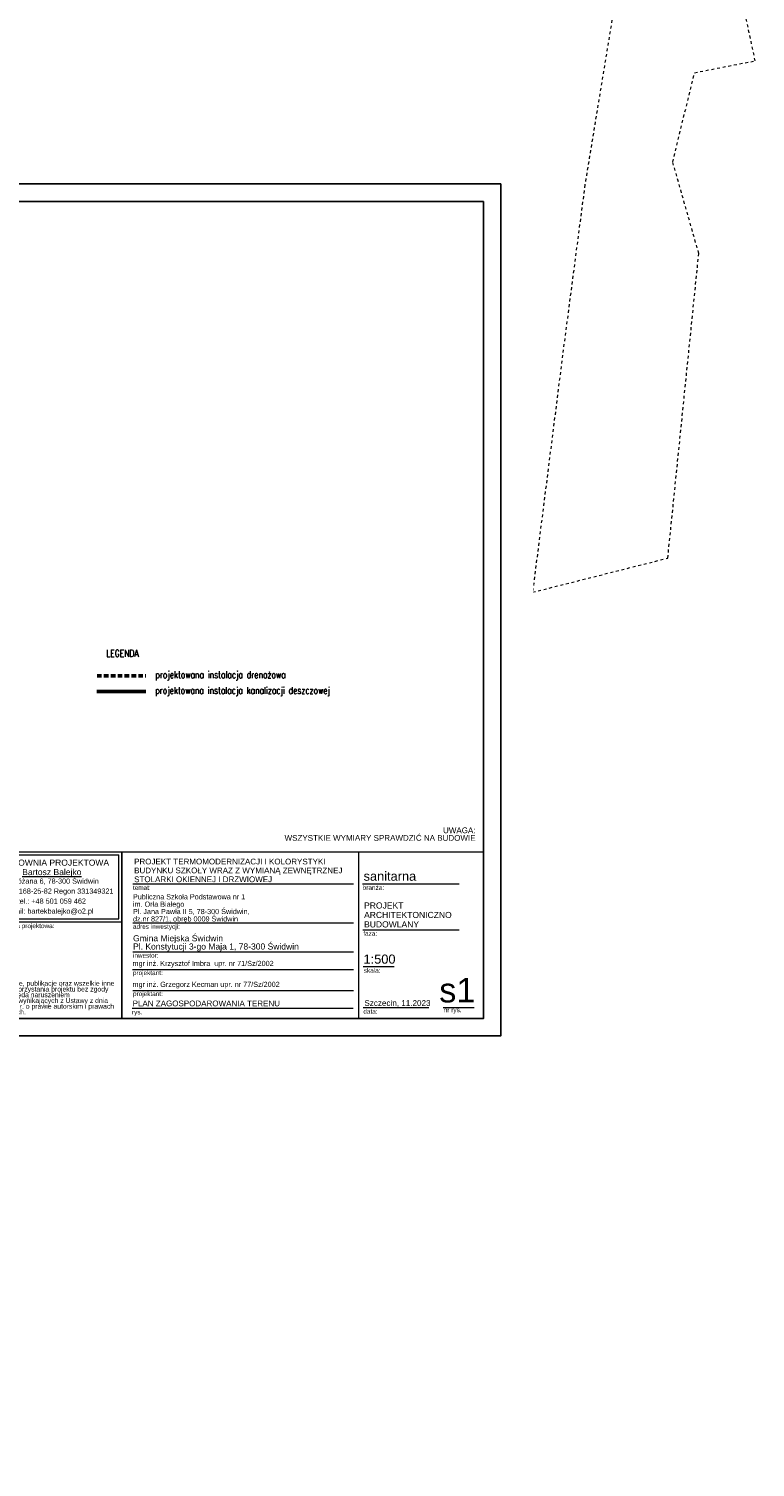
# Model space of a CAD drawing. Header units: metres. Extents: x 5550680 to 5557791, y 5952678 to 5961317.
# Tile 14 of 16: x 5551114 to 5551241, y 5960532 to 5960782. Entities that reach past the tile are written whole.
import ezdxf
from ezdxf.enums import TextEntityAlignment as Align

# ---------------------------------------------------------------- set-up
doc = ezdxf.new("R2010")
doc.units = ezdxf.units.M
doc.header["$MEASUREMENT"] = 0
doc.set_wipeout_variables(frame=1)
for name, pattern in [('0.5_0.5', [1, 0.5, -0.5]), ('1.0_0.5', [1.5, 1, -0.5]), ('1.5_0.5', [2, 1.5, -0.5]), ('219-500', [0])]:
    doc.linetypes.add(name, pattern=pattern)
doc.layers.get('0').update_dxf_attribs({"color": 2, "linetype": 'CONTINUOUS', "lineweight": 5})
for name, color, linetype in [('202-punkt graniczny', 7, 'CONTINUOUS'), ('202-punkt graniczny-Atr103', 7, 'CONTINUOUS'), ('203-punkt graniczny', 7, 'CONTINUOUS'), ('203-punkt graniczny-Atr103', 7, 'CONTINUOUS'), ('211-numer działki ewidencyjnej', 7, 'CONTINUOUS'), ('218-kontur użytku gruntowego', 7, 'CONTINUOUS'), ('219-działka ewidencyjna', 7, 'CONTINUOUS'), ('_TABELA', 7, 'CONTINUOUS'), ('chodnik', 7, 'CONTINUOUS'), ('chodnik-Atr17', 7, 'CONTINUOUS'), ('jezdnia', 7, 'CONTINUOUS'), ('jezdnia-Atr17', 7, 'CONTINUOUS'), ('krawężnik', 7, 'CONTINUOUS'), ('pikieta sztuczna', 7, 'CONTINUOUS'), ('pikieta sztuczna-Atr2', 7, 'CONTINUOUS'), ('przewód elektroenergetyczny podziemny', 7, 'CONTINUOUS'), ('przewód elektroenergetyczny podziemny-Atr1', 7, 'CONTINUOUS'), ('przewód gazowy', 7, 'CONTINUOUS'), ('przewód kanalizacyjny', 7, 'CONTINUOUS'), ('przewód kanalizacyjny-Atr1', 7, 'CONTINUOUS'), ('przewód telekomunikacyjny podziemny', 7, 'CONTINUOUS'), ('przewód telekomunikacyjny podziemny-Atr1', 7, 'CONTINUOUS'), ('rzedna', 7, 'CONTINUOUS'), ('rzedna-Atr2', 7, 'CONTINUOUS'), ('rzedna-Atr3', 7, 'CONTINUOUS')]:
    doc.layers.add(name, color=color, linetype=linetype)
for name, color, linetype, lineweight in [('_drenaż', 6, '1.0_0.5', 50), ('Arch opisy_Nr_Pióra__5', 252, 'CONTINUOUS', 13), ('ARCH TABELA_Nr_Pióra__1', 7, 'CONTINUOUS', 25), ('ARCH TABELA_Nr_Pióra__21', 7, 'CONTINUOUS', 13), ('ARCH TABELA_Nr_Pióra__7', 7, 'CONTINUOUS', 13)]:
    doc.layers.add(name, color=color, linetype=linetype, lineweight=lineweight)
doc.styles.add('GENERATED_STYLE_1', font='Simplex.shx')
doc.styles.add('GENERATED_STYLE_11', font='arial.ttf')
doc.styles.add('GENERATED_STYLE_7', font='arial.ttf')
doc.styles.add('GENERATED_STYLE_8', font='arial.ttf')
doc.styles.add('GENERATED_STYLE_9', font='arial.ttf')
doc.styles.get("Standard").update_dxf_attribs({"font": 'Working1250', "width": 0.75})

# ---------------------------------------------------------------- blocks, each defined once
blk = doc.blocks.new('203')
at = {"linetype": 'Continuous', "lineweight": 0}
h = blk.add_hatch(color=0, dxfattribs=at)
edge = h.paths.add_edge_path()
edge.add_arc((0, 0), 0.045, 0, 360)
blk = doc.blocks.new('202')
at = {"color": 0, "linetype": 'Continuous', "lineweight": 0}
blk.add_circle((0, 0), 0.25, dxfattribs=at)
blk = doc.blocks.new('PW01')
at = {"linetype": 'Continuous', "lineweight": 13}
h = blk.add_hatch(color=0, dxfattribs=at)
edge = h.paths.add_edge_path()
edge.add_arc((0, 0), 0.045, 0, 360)
blk = doc.blocks.new('wdd')
at = {"layer": 'ARCH TABELA_Nr_Pióra__21', "color": 7, "linetype": 'Continuous'}
for p, q in [((5551180.87, 5960587.19), (5551268.37, 5960587.19)), ((5551180.87, 5960558.14), (5551180.87, 5960587.19)), ((5551180.87, 5960574.96), (5551180.87, 5960587.19)), ((5551180.87, 5960587.19), (5551205.33, 5960587.19)), ((5551205.33, 5960574.96), (5551205.33, 5960587.19)), ((5551205.33, 5960587.19), (5551205.33, 5960558.14)), ((5551246.56, 5960587.19), (5551246.56, 5960558.14)), ((5551268.37, 5960587.19), (5551268.37, 5960558.14)), ((5551181.4, 5960586.66), (5551204.8, 5960586.66)), ((5551181.4, 5960575.49), (5551181.4, 5960586.66)), ((5551204.8, 5960575.49), (5551204.8, 5960586.66)), ((5551205.33, 5960558.14), (5551205.33, 5960585.19)), ((5551207.2, 5960581.59), (5551245.7, 5960581.59)), ((5551247.25, 5960581.59), (5551264.09, 5960581.59)), ((5551180.87, 5960574.96), (5551205.33, 5960574.96)), ((5551181.4, 5960575.49), (5551204.8, 5960575.49)), ((5551207.2, 5960574.78), (5551245.7, 5960574.78)), ((5551247.34, 5960573.59), (5551264.09, 5960573.59)), ((5551207.2, 5960569.74), (5551245.7, 5960569.74)), ((5551247.4, 5960567.22), (5551252.8, 5960567.22)), ((5551207.19, 5960566.67), (5551245.69, 5960566.67)), ((5551207.2, 5960563.02), (5551245.7, 5960563.02)), ((5551207.12, 5960559.92), (5551245.62, 5960559.92)), ((5551247.4, 5960560.05), (5551258.81, 5960560.05)), ((5551261.35, 5960560.05), (5551266.75, 5960560.05)), ((5551180.87, 5960558.14), (5551205.33, 5960558.14)), ((5551268.37, 5960558.14), (5551205.33, 5960558.14))]:
    blk.add_line(p, q, dxfattribs=at)
at = {"layer": 'Arch opisy_Nr_Pióra__5', "color": 7, "linetype": 'Continuous', "insert": (5551266.97, 5960591.43), "char_height": 1, "width": 41.2955, "attachment_point": 3, "line_spacing_factor": 0.796128, "style": 'GENERATED_STYLE_11'}
blk.add_mtext('{UWAGA:\\PWSZYSTKIE WYMIARY SPRAWDZIĆ NA BUDOWIE}', dxfattribs=at)
at = {"layer": 'ARCH TABELA_Nr_Pióra__1', "color": 7, "linetype": 'Continuous', "style": 'GENERATED_STYLE_7'}
for s, insert, char_height, attachment_point, line_spacing_factor in [('{PROJEKT \\PARCHITEKTONICZNO\\PBUDOWLANY}', (5551247.54, 5960578.36), 1.0642, 1, 0.9285), ('{Gmina Miejska Świdwin\\PPl. Konstytucji 3-go Maja 1, 78-300 Świdwin}', (5551207.26, 5960569.83), 1.0638, 7, 0.807442)]:
    blk.add_mtext(s, dxfattribs=dict(at, insert=insert, char_height=char_height, attachment_point=attachment_point, line_spacing_factor=line_spacing_factor))
at = {"layer": 'ARCH TABELA_Nr_Pióra__7', "color": 7, "linetype": 'Continuous'}
for s, insert, char_height, attachment_point, line_spacing_factor, style in [('{PRACOWNIA PROJEKTOWA\\P\\LBartosz Balejko}', (5551193.1, 5960585.83), 1.0638, 2, 0.926719, 'GENERATED_STYLE_9'), ('PROJEKT TERMOMODERNIZACJI I KOLORYSTYKI\\PBUDYNKU SZKOŁY WRAZ Z WYMIANĄ ZEWNĘTRZNEJ \\PSTOLARKI OKIENNEJ I DRZWIOWEJ ', (5551207.45, 5960581.88), 1, 7, 0.927967, 'GENERATED_STYLE_8'), ('Publiczna Szkoła Podstawowa nr 1\\Pim. Orła Białego\\PPl. Jana Pawła II 5, 78-300 Świdwin, \\Pdz.nr 827/1, obręb 0009 Świdwin', (5551207.25, 5960574.77), 0.9, 7, 0.855122, 'GENERATED_STYLE_7')]:
    blk.add_mtext(s, dxfattribs=dict(at, insert=insert, char_height=char_height, attachment_point=attachment_point, line_spacing_factor=line_spacing_factor, style=style))
at = {"layer": 'ARCH TABELA_Nr_Pióra__7', "color": 7, "linetype": 'Continuous', "style": 'GENERATED_STYLE_7'}
for s, insert, char_height, width, attachment_point, line_spacing_factor in [('{ul.Różana 6, 78-300 Świdwin\\PNIP 672-168-25-82 Regon 331349321\\Ptel.: +48 501 059 462\\Pmail: bartekbalejko@o2.pl}', (5551193.1, 5960582.53), 0.9043, 39.8722, 2, 1.156383), ('{UWAGA:\\PKopiowanie, publikacje oraz wszelkie inne formy wykorzystania projektu bez zgody autorów będą naruszeniem przepisówwynikających z Ustawy z dnia 4.02.1994 r. o prawie autorskim i prawach pokrewnych.}', (5551181.89, 5960565.68), 0.85106, 22.417, 1, 0.703415)]:
    blk.add_mtext(s, dxfattribs=dict(at, insert=insert, char_height=char_height, width=width, attachment_point=attachment_point, line_spacing_factor=line_spacing_factor))
at = {"layer": 'ARCH TABELA_Nr_Pióra__7', "color": 7, "linetype": 'Continuous'}
for s, insert, char_height, attachment_point, style in [('sanitarna', (5551247.45, 5960583.74), 1.596, 1, 'GENERATED_STYLE_7'), ('{temat:}', (5551207.25, 5960581.34), 0.798, 1, 'GENERATED_STYLE_7'), ('{branża:}', (5551247.31, 5960581.34), 0.798, 1, 'GENERATED_STYLE_7'), ('{jednostka projektowa:}', (5551182.78, 5960574.68), 0.7979, 1, 'GENERATED_STYLE_7'), ('{adres inwestycji:}', (5551207.25, 5960574.56), 0.7979, 1, 'GENERATED_STYLE_7'), ('{faza:}', (5551247.4, 5960573.36), 0.798, 1, 'GENERATED_STYLE_7'), ('{inwestor:}', (5551207.25, 5960569.52), 0.7979, 1, 'GENERATED_STYLE_7'), ('mgr inż. Krzysztof Imbra  upr. nr 71/Sz/2002', (5551207.18, 5960568.18), 0.9, 1, 'GENERATED_STYLE_7'), ('{skala:}', (5551247.49, 5960566.9), 0.798, 1, 'GENERATED_STYLE_7'), ('1:500', (5551247.44, 5960569.28), 1.596, 1, 'GENERATED_STYLE_7'), ('mgr inż. Grzegorz Kecman upr. nr 77/Sz/2002', (5551207.18, 5960564.53), 0.9, 1, 'GENERATED_STYLE_7'), ('{projektant:}', (5551207.24, 5960566.49), 0.7979, 1, 'GENERATED_STYLE_7'), ('s1', (5551266.93, 5960565.19), 4.256, 3, 'GENERATED_STYLE_7'), ('{projektant:}', (5551207.25, 5960562.84), 0.7979, 1, 'GENERATED_STYLE_7'), ('PLAN ZAGOSPODAROWANIA TERENU', (5551207.19, 5960561.26), 1, 1, 'GENERATED_STYLE_8'), ('{data:}', (5551247.41, 5960559.76), 0.798, 1, 'GENERATED_STYLE_7'), ('{Szczecin, 11.2023}', (5551247.59, 5960561.33), 1.0106, 1, 'GENERATED_STYLE_7'), ('{nr rys.}', (5551261.44, 5960560.03), 0.798, 1, 'GENERATED_STYLE_7'), ('{rys.}', (5551207.08, 5960559.64), 0.798, 1, 'GENERATED_STYLE_7')]:
    blk.add_mtext(s, dxfattribs=dict(at, insert=insert, char_height=char_height, attachment_point=attachment_point, style=style))

msp = doc.modelspace()

# ---------------------------------------------------------------- linework, layer by layer
at = {"layer": '218-kontur użytku gruntowego', "color": 252, "linetype": '0.5_0.5', "lineweight": 18, "flags": 128}
for points in [[(5551218.38, 5960798.78), (5551211.23, 5960755.26)], [(5551240.93, 5960776.88), (5551238.45, 5960788.45)], [(5551230.35, 5960774.81), (5551240.93, 5960776.88)], [(5551226.55, 5960759.25), (5551230.35, 5960774.81)], [(5551231.09, 5960743.31), (5551226.55, 5960759.25)], [(5551211.23, 5960755.26), (5551207.34, 5960725.6)], [(5551230.84, 5960740.82), (5551231.09, 5960743.31)], [(5551124.21, 5960728.48), (5551098.11, 5960740.23)], [(5551226.19, 5960695.12), (5551230.84, 5960740.82)], [(5551133.78, 5960723.04), (5551124.21, 5960728.48)], [(5551163.74, 5960725.72), (5551156.11, 5960723.47)], [(5551175.74, 5960711.14), (5551163.74, 5960725.72)], [(5551207.34, 5960725.6), (5551202.11, 5960684.25)], [(5551139.27, 5960722.3), (5551133.78, 5960723.04)], [(5551151.29, 5960722.72), (5551146.67, 5960722.09)], [(5551156.11, 5960723.47), (5551151.29, 5960722.72)], [(5551103.47, 5960720.7), (5551128.01, 5960711.64)], [(5551143.34, 5960722.11), (5551139.27, 5960722.3)], [(5551146.67, 5960722.09), (5551143.34, 5960722.11)], [(5551122.61, 5960702.67), (5551128.01, 5960711.64)], [(5551128.01, 5960711.64), (5551140.66, 5960705.5)], [(5551173.66, 5960707.2), (5551175.74, 5960711.14)], [(5551140.66, 5960705.5), (5551152.79, 5960696.9)], [(5551175.92, 5960705.93), (5551173.66, 5960707.2)], [(5551180.32, 5960690.88), (5551175.92, 5960705.93)], [(5551116.9, 5960692.84), (5551122.74, 5960702.61)], [(5551122.74, 5960702.61), (5551122.61, 5960702.67)], [(5551152.79, 5960696.9), (5551161.85, 5960686.2)], [(5551225.68, 5960690.2), (5551226.19, 5960695.12)], [(5551121.65, 5960686.36), (5551116.9, 5960692.84)], [(5551179.13, 5960688.68), (5551180.32, 5960690.88)], [(5551202.11, 5960684.25), (5551225.68, 5960690.2)], [(5551182.98, 5960686.5), (5551179.13, 5960688.68)], [(5551125.15, 5960678.52), (5551121.65, 5960686.36)], [(5551161.85, 5960686.2), (5551166.37, 5960680.08)], [(5551185.22, 5960685.46), (5551182.98, 5960686.5)], [(5551186.59, 5960680.22), (5551185.22, 5960685.46)], [(5551166.37, 5960680.08), (5551170.53, 5960673.12)], [(5551180.84, 5960678.93), (5551186.59, 5960680.22)], [(5551128.43, 5960668.41), (5551125.15, 5960678.52)], [(5551170.53, 5960673.12), (5551180.84, 5960678.93)], [(5551132.11, 5960656.23), (5551130.72, 5960661.32)], [(5551135.47, 5960644.83), (5551132.11, 5960656.23)], [(5551041.23, 5960533.65), (5551116.15, 5960644.77)], [(5551116.15, 5960644.77), (5551118.2, 5960643.49)], [(5551139.33, 5960638.36), (5551135.47, 5960644.83)], [(5551118.2, 5960643.49), (5551128.42, 5960636.69)], [(5551128.42, 5960636.69), (5551130.9, 5960640.39)], [(5551130.9, 5960640.39), (5551134.05, 5960639.26)], [(5551134.05, 5960639.26), (5551139.33, 5960638.36)]]:
    msp.add_lwpolyline(points, dxfattribs=at)
at = {"layer": '219-działka ewidencyjna', "color": 252, "linetype": '219-500', "lineweight": 18, "flags": 128}
for points in [[(5551124.21, 5960728.48), (5551098.11, 5960740.23)], [(5551133.78, 5960723.04), (5551124.21, 5960728.48)], [(5551163.74, 5960725.72), (5551156.11, 5960723.47)], [(5551175.74, 5960711.14), (5551163.74, 5960725.72)], [(5551139.27, 5960722.3), (5551133.78, 5960723.04)], [(5551151.29, 5960722.72), (5551146.67, 5960722.09)], [(5551154.67, 5960723.25), (5551151.29, 5960722.72)], [(5551156.11, 5960723.47), (5551154.67, 5960723.25)], [(5551128.01, 5960711.64), (5551103.47, 5960720.7)], [(5551143.34, 5960722.11), (5551139.27, 5960722.3)], [(5551146.67, 5960722.09), (5551143.34, 5960722.11)], [(5551128.01, 5960711.64), (5551122.61, 5960702.67)], [(5551140.66, 5960705.5), (5551128.01, 5960711.64)], [(5551175.74, 5960711.14), (5551173.66, 5960707.2)], [(5551152.79, 5960696.9), (5551140.66, 5960705.5)], [(5551175.92, 5960705.93), (5551173.66, 5960707.2)], [(5551180.32, 5960690.88), (5551175.92, 5960705.93)], [(5551116.9, 5960692.84), (5551122.74, 5960702.61)], [(5551122.61, 5960702.67), (5551122.74, 5960702.61)], [(5551161.85, 5960686.2), (5551152.79, 5960696.9)], [(5551116.9, 5960692.84), (5551121.65, 5960686.36)], [(5551180.32, 5960690.88), (5551179.13, 5960688.68)], [(5551182.98, 5960686.5), (5551179.13, 5960688.68)], [(5551125.15, 5960678.52), (5551121.65, 5960686.36)], [(5551166.37, 5960680.08), (5551161.85, 5960686.2)], [(5551185.22, 5960685.46), (5551182.98, 5960686.5)], [(5551186.59, 5960680.22), (5551185.22, 5960685.46)], [(5551170.53, 5960673.12), (5551166.37, 5960680.08)], [(5551186.59, 5960680.22), (5551180.84, 5960678.93)], [(5551128.43, 5960668.41), (5551125.15, 5960678.52)], [(5551180.84, 5960678.93), (5551170.53, 5960673.12)], [(5551132.11, 5960656.23), (5551130.72, 5960661.32)], [(5551135.47, 5960644.83), (5551132.11, 5960656.23)], [(5551116.15, 5960644.77), (5551041.23, 5960533.65)], [(5551118.2, 5960643.49), (5551116.15, 5960644.77)], [(5551139.33, 5960638.36), (5551135.47, 5960644.83)], [(5551128.42, 5960636.69), (5551118.2, 5960643.49)], [(5551130.9, 5960640.39), (5551128.42, 5960636.69)], [(5551134.05, 5960639.26), (5551130.9, 5960640.39)], [(5551139.33, 5960638.36), (5551134.05, 5960639.26)]]:
    msp.add_lwpolyline(points, dxfattribs=at)
at = {"layer": '_drenaż', "color": 96, "linetype": 'Continuous', "ltscale": 0.8, "flags": 128}
msp.add_lwpolyline([(5551130.72, 5960661.32), (5551128.43, 5960668.41)], dxfattribs=at)
msp.add_lwpolyline([(5551130.72, 5960661.32), (5551128.43, 5960668.41)], dxfattribs=at)
at = {"layer": 'chodnik', "color": 252, "linetype": '1.0_0.5', "lineweight": 18, "flags": 128}
msp.add_lwpolyline([(5551115.84, 5960693.22), (5551115.78, 5960701.48), (5551116.98, 5960706.05), (5551117.86, 5960708.22), (5551119.98, 5960711.17), (5551122.33, 5960712.58), (5551125.08, 5960713.15), (5551127.31, 5960713.3), (5551129.83, 5960713.29), (5551130.55, 5960711.43), (5551130.99, 5960709.78), (5551130.65, 5960709.68), (5551130.2, 5960711.11), (5551127.09, 5960710.14), (5551127.54, 5960708.71), (5551125.97, 5960708.22), (5551125.88, 5960708.09), (5551124.61, 5960708.85), (5551122.02, 5960704.51), (5551123.26, 5960703.77), (5551123.06, 5960703.42), (5551122.61, 5960702.67), (5551122.74, 5960702.61), (5551116.9, 5960692.84)], close=True, dxfattribs=at)
at = {"layer": 'jezdnia', "color": 252, "linetype": '1.5_0.5', "lineweight": 18, "flags": 128}
for points in [[(5550994.98, 5960784.13), (5551010.82, 5960776.47), (5551011.58, 5960776.08), (5551012.24, 5960775.83), (5551026.27, 5960771.44), (5551028.25, 5960770.77), (5551031.01, 5960769.6), (5551034.56, 5960768.02), (5551059.58, 5960756.71), (5551060.97, 5960756.12), (5551061.74, 5960755.89), (5551062.43, 5960755.74), (5551063.12, 5960755.67), (5551063.91, 5960755.73), (5551064.64, 5960755.81), (5551065.36, 5960756.04), (5551066.06, 5960756.37), (5551066.7, 5960756.83), (5551067.28, 5960757.31), (5551067.77, 5960757.89), (5551079.45, 5960747.69), (5551079.73, 5960746.93), (5551080.07, 5960746.33), (5551080.44, 5960745.87), (5551081, 5960745.37), (5551081.63, 5960744.97), (5551092.27, 5960739.39), (5551097.87, 5960736.71), (5551105.16, 5960733.29), (5551110.75, 5960730.69), (5551138.88, 5960717.52), (5551142.52, 5960715.82), (5551144.35, 5960715.01), (5551146.32, 5960714.35), (5551152.59, 5960711.17), (5551156.97, 5960708.01), (5551163.17, 5960701.6), (5551165.32, 5960699.54), (5551167.41, 5960697.34), (5551169.37, 5960695.05), (5551171.24, 5960692.69), (5551172.93, 5960690.25), (5551174.54, 5960687.72), (5551176.07, 5960685.11), (5551177.73, 5960682.64), (5551181.05, 5960678.02), (5551181.81, 5960677.1), (5551173.56, 5960671.89), (5551172.44, 5960674.5), (5551169.81, 5960680.86), (5551168.09, 5960684.08), (5551165.14, 5960688.44), (5551163.71, 5960690.31), (5551161.15, 5960693.26), (5551158.4, 5960696.17), (5551155.35, 5960699.15), (5551153.3, 5960700.95), (5551151.04, 5960702.85), (5551148.59, 5960704.56), (5551146.04, 5960706.16), (5551143.37, 5960707.59), (5551140.72, 5960708.95), (5551138, 5960710.27), (5551135.93, 5960711.2), (5551133.16, 5960712.24), (5551129.83, 5960713.29), (5551103.21, 5960725.56), (5551099.26, 5960727.4), (5551095.51, 5960729.06), (5551082.66, 5960734.93), (5551078.87, 5960736.66), (5551073.03, 5960739.33), (5551051.86, 5960748.96), (5551048.09, 5960750.62), (5551047.09, 5960750.96), (5551046.83, 5960751.01), (5551045.88, 5960751.17), (5551044.81, 5960751.14), (5551043.62, 5960750.96), (5551042.81, 5960750.71), (5551041.95, 5960750.25), (5551041.22, 5960749.63), (5551040.53, 5960748.75), (5551039.77, 5960747.5), (5551038.8, 5960745.88), (5551028.31, 5960727.99), (5551025.4, 5960723.04), (5551023.03, 5960719.01), (5551021.85, 5960716.89), (5551018.5, 5960711.16), (5551016.71, 5960708.35), (5551015.13, 5960705.56), (5551009.5, 5960695.98), (5551009.16, 5960695.39), (5551003.09, 5960685.2), (5550998.21, 5960676.87), (5550995.71, 5960672.89), (5550995.92, 5960672.69), (5550995.45, 5960672.06), (5550995.15, 5960672.21), (5550992.68, 5960668.88), (5550986.83, 5960673.24), (5550990.17, 5960677.65), (5550991.26, 5960679.29), (5550992.04, 5960680.51), (5550992.86, 5960681.95), (5550996.61, 5960688.53), (5551000.73, 5960695.57), (5551003.54, 5960700.21), (5551005.91, 5960704.41), (5551009.7, 5960710.79), (5551010.84, 5960712.61), (5551012.91, 5960716.09), (5551015.74, 5960720.74), (5551019.64, 5960727.49), (5551024.05, 5960735.17), (5551024.34, 5960735.68), (5551032.56, 5960749.69), (5551033.46, 5960751.58), (5551033.46, 5960751.79), (5551033.51, 5960753.68), (5551032.82, 5960755.5), (5551032.06, 5960756.76), (5551030.97, 5960757.95), (5551029.96, 5960758.74), (5551000.4, 5960771.95), (5550999.27, 5960772.38), (5550982.62, 5960778.66), (5550981.47, 5960778.92), (5550980.2, 5960778.97), (5550983.19, 5960788.38)], [(5551103.21, 5960725.56), (5551129.83, 5960713.29), (5551127.31, 5960713.3), (5551125.08, 5960713.15), (5551122.33, 5960712.58), (5551119.98, 5960711.17), (5551117.86, 5960708.22), (5551116.98, 5960706.05), (5551115.78, 5960701.48), (5551108.08, 5960717.74), (5551107.5, 5960720.4), (5551106.56, 5960722.34), (5551105.77, 5960723.97)], [(5550937.26, 5960416.18), (5550935.73, 5960414.17), (5550935.03, 5960413.08), (5550934.58, 5960412.13), (5550934.26, 5960411.15), (5550934.26, 5960409.87), (5550934.58, 5960408.43), (5550935.05, 5960407.09), (5550935.65, 5960405.84), (5550936.47, 5960404.56), (5550923.55, 5960414.94), (5550924.55, 5960415.18), (5550926.35, 5960415.83), (5550928.56, 5960417.63), (5550932.31, 5960422.37), (5550946.66, 5960440.43), (5550955.08, 5960451.05), (5550958.1, 5960455.02), (5550960.27, 5960458.39), (5550960.87, 5960459.88), (5550961.19, 5960461.31), (5550961.37, 5960462.27), (5550970.25, 5960472.26), (5550972.29, 5960472.19), (5550974.56, 5960473.32), (5550976.43, 5960474.97), (5550994.6, 5960493.6), (5551000.18, 5960499.35), (5551004.97, 5960504.47), (5551008.23, 5960508.25), (5551016.14, 5960517.77), (5551023.94, 5960527.77), (5551024.69, 5960528.74), (5551025.05, 5960529.22), (5551025.29, 5960529.9), (5551025.22, 5960530.65), (5551024.8, 5960531.2), (5551018.28, 5960535.44), (5551014.77, 5960537.61), (5551018.51, 5960542.73), (5551023.05, 5960539.82), (5551027.62, 5960536.83), (5551028.95, 5960536.1), (5551029.83, 5960536.03), (5551030.9, 5960537.12), (5551042.47, 5960553.48), (5551052.91, 5960569.2), (5551072.44, 5960598.55), (5551096.5, 5960634.85), (5551099.46, 5960639.32), (5551106.51, 5960650.09), (5551107.7, 5960652.2), (5551108.43, 5960653.96), (5551108.89, 5960656.03), (5551109.54, 5960659.92), (5551110.13, 5960665.8), (5551110.27, 5960669.66), (5551109.17, 5960682.04), (5551108.75, 5960688.86), (5551108.43, 5960701.73), (5551108.28, 5960714.9), (5551108.08, 5960717.74), (5551115.78, 5960701.48), (5551115.84, 5960693.22), (5551116.9, 5960692.84), (5551121.65, 5960686.36), (5551121.84, 5960686.14), (5551124.9, 5960680.34), (5551125.47, 5960679.25), (5551126.99, 5960674.28), (5551124.65, 5960673.45), (5551122.14, 5960672.4), (5551120.91, 5960671.41), (5551120.17, 5960670.36), (5551119.77, 5960669.31), (5551120.1, 5960665.31), (5551121.08, 5960661.43), (5551121.69, 5960659.12), (5551122.31, 5960657.6), (5551124.68, 5960652.35), (5551126.83, 5960648.76), (5551128.23, 5960647.3), (5551130.02, 5960645.79), (5551132.47, 5960644.24), (5551134.07, 5960643.9), (5551146.12, 5960643.76), (5551147.84, 5960643.89), (5551148.62, 5960644.2), (5551149.22, 5960644.99), (5551152.03, 5960645.31), (5551155.16, 5960643.8), (5551175.47, 5960643.94), (5551175.13, 5960639.31), (5551155.95, 5960639.38), (5551138.33, 5960639.23), (5551137.98, 5960638.9), (5551137.92, 5960634.3), (5551132.4, 5960632.53), (5551131.65, 5960635.4), (5551130.87, 5960637.28), (5551129.83, 5960639.02), (5551128.52, 5960640.52), (5551126.2, 5960642.5), (5551124.4, 5960643.55), (5551120.66, 5960645.41), (5551119.75, 5960645.86), (5551117.52, 5960646.93), (5551116.01, 5960646.98), (5551114.62, 5960646.36), (5551113.25, 5960644.92), (5551112.05, 5960643.28), (5551107.19, 5960636.08), (5551083.46, 5960600.6), (5551065.49, 5960573.9), (5551051.49, 5960552.97), (5551040.55, 5960536.93), (5551033.05, 5960526.27), (5551028.91, 5960520.62), (5551024.22, 5960514.73), (5551019.55, 5960509.48), (5551014.81, 5960504.34), (5550999.74, 5960488.26), (5550991.19, 5960479.25), (5550979.4, 5960467.08), (5550977.19, 5960464.79), (5550971.9, 5960459.32), (5550968.37, 5960455.38), (5550963.26, 5960449.16), (5550960.17, 5960445.25), (5550951.98, 5960434.99), (5550950.94, 5960433.67), (5550938.64, 5960417.94)]]:
    msp.add_lwpolyline(points, close=True, dxfattribs=at)
at = {"layer": 'krawężnik', "color": 252, "linetype": 'Continuous', "lineweight": 25, "flags": 128}
for points in [[(5551129.83, 5960713.29), (5551127.31, 5960713.3), (5551125.08, 5960713.15), (5551122.33, 5960712.58), (5551119.98, 5960711.17), (5551117.86, 5960708.22), (5551116.98, 5960706.05), (5551115.78, 5960701.48)], [(5551115.78, 5960701.48), (5551115.84, 5960693.22), (5551116.9, 5960692.84)]]:
    msp.add_lwpolyline(points, dxfattribs=at)
at = {"layer": 'przewód elektroenergetyczny podziemny', "color": 252, "linetype": 'Continuous', "lineweight": 18, "flags": 128}
for points in [[(5551119.2, 5960699.03), (5551116.6, 5960695.13)], [(5551116.6, 5960695.13), (5551108.32, 5960693.88)], [(5551119.66, 5960689.08), (5551119.36, 5960688.81), (5551116.43, 5960692.86), (5551117.49, 5960694.68), (5551116.6, 5960695.13)]]:
    msp.add_lwpolyline(points, dxfattribs=at)
at = {"layer": 'przewód gazowy', "color": 252, "linetype": 'Continuous', "lineweight": 18, "flags": 128}
msp.add_lwpolyline([(5551108.18, 5960689.79), (5551117.41, 5960692.15)], dxfattribs=at)
at = {"layer": 'przewód kanalizacyjny', "color": 252, "linetype": 'Continuous', "lineweight": 18, "flags": 128}
msp.add_lwpolyline([(5551126.57, 5960755.87), (5551128.59, 5960743.14), (5551120.17, 5960734.72), (5551111, 5960718.6)], dxfattribs=at)
at = {"layer": 'przewód telekomunikacyjny podziemny', "color": 252, "linetype": 'Continuous', "lineweight": 18, "flags": 128}
for points in [[(5551112.37, 5960695.61), (5551110.8, 5960710.36), (5551111.7, 5960712.95), (5551113.12, 5960716.41), (5551114.39, 5960721.52), (5551114.68, 5960730.59), (5551093.38, 5960740), (5551082.19, 5960745.05)], [(5551133.58, 5960625.27), (5551133.27, 5960634.4), (5551131.41, 5960640.33), (5551126.96, 5960648.87), (5551123.91, 5960659.24), (5551120.03, 5960671.41), (5551115.28, 5960687.17), (5551112.37, 5960695.61)]]:
    msp.add_lwpolyline(points, dxfattribs=at)
at = {"layer": 'rzedna-Atr2', "color": 252, "flags": 128}
for points in [[(5551111.77, 5960706.05), (5551113.77, 5960707.05), (5551116.3, 5960707.05)], [(5551116.43, 5960692.86), (5551115.99, 5960692.09), (5551114.39, 5960692.09)], [(5551114.4, 5960650.19), (5551116.97, 5960650.19)]]:
    msp.add_lwpolyline(points, dxfattribs=at)

# ---------------------------------------------------------------- block references
at = {"layer": '202-punkt graniczny', "color": 252, "linetype": 'Continuous', "lineweight": 18}
for p in [(5551163.74, 5960725.72), (5551151.29, 5960722.72), (5551154.67, 5960723.25), (5551146.67, 5960722.09), (5551180.84, 5960678.93), (5551170.53, 5960673.12), (5551134.05, 5960639.26)]:
    msp.add_blockref('202', p, dxfattribs=at)
at = {"layer": '203-punkt graniczny', "color": 252, "linetype": 'Continuous', "lineweight": 18}
for p in [(5551124.21, 5960728.48), (5551133.78, 5960723.04), (5551156.11, 5960723.47), (5551139.27, 5960722.3), (5551143.34, 5960722.11), (5551128.01, 5960711.64), (5551175.74, 5960711.14), (5551140.66, 5960705.5), (5551173.66, 5960707.2), (5551175.92, 5960705.93), (5551122.61, 5960702.67), (5551122.74, 5960702.61), (5551152.79, 5960696.9), (5551116.9, 5960692.84), (5551180.32, 5960690.88), (5551179.13, 5960688.68), (5551121.65, 5960686.36), (5551161.85, 5960686.2), (5551182.98, 5960686.5), (5551185.22, 5960685.46), (5551166.37, 5960680.08), (5551186.59, 5960680.22), (5551125.15, 5960678.52), (5551128.43, 5960668.41), (5551130.72, 5960661.32), (5551132.11, 5960656.23), (5551116.15, 5960644.77), (5551135.47, 5960644.83), (5551118.2, 5960643.49), (5551130.9, 5960640.39), (5551139.33, 5960638.36), (5551128.42, 5960636.69)]:
    msp.add_blockref('203', p, dxfattribs=at)
at = {"layer": 'pikieta sztuczna', "color": 252, "linetype": 'Continuous', "lineweight": 13}
msp.add_blockref('PW01', (5551115.78, 5960701.48), dxfattribs=at)
at = {"layer": 'rzedna', "color": 252, "linetype": 'Continuous', "lineweight": 18, "rotation": 179.999}
msp.add_blockref('PW01', (5551116.43, 5960692.86), dxfattribs=at)

# ---------------------------------------------------------------- texts
at = {"layer": '202-punkt graniczny-Atr103', "color": 252, "width": 0.9}
for s, p in [('09-11627', (5551163.74, 5960725.72)), ('09-11624', (5551146.67, 5960722.09)), ('09-11625', (5551151.29, 5960722.72)), ('09-253', (5551154.67, 5960723.25)), ('09-11636', (5551180.84, 5960678.93)), ('09-13314', (5551170.53, 5960673.12)), ('09-12172', (5551134.05, 5960639.26))]:
    msp.add_text(s, height=0.75, dxfattribs=at).set_placement(p)
at = {"layer": '203-punkt graniczny-Atr103', "color": 252, "width": 0.9}
for s, p in [('09-11620', (5551124.21, 5960728.48)), ('09-11621', (5551133.78, 5960723.04)), ('09-11622', (5551139.27, 5960722.3)), ('09-11623', (5551143.34, 5960722.11)), ('09-11626', (5551156.11, 5960723.47)), ('09-12151', (5551128.01, 5960711.64)), ('09-11628', (5551175.74, 5960711.14)), ('09-11629', (5551173.66, 5960707.2)), ('09-12152', (5551140.66, 5960705.5)), ('09-11630', (5551175.92, 5960705.93)), ('09-12192', (5551122.61, 5960702.67)), ('09-12164', (5551122.74, 5960702.61)), ('09-12153', (5551152.79, 5960696.9)), ('09-12165', (5551116.9, 5960692.84)), ('09-11631', (5551180.32, 5960690.88)), ('09-11632', (5551179.13, 5960688.68)), ('09-12166', (5551121.65, 5960686.36)), ('09-12154', (5551161.85, 5960686.2)), ('09-11633', (5551182.98, 5960686.5)), ('09-11634', (5551185.22, 5960685.46)), ('09-12155', (5551166.37, 5960680.08)), ('09-11635', (5551186.59, 5960680.22)), ('09-12167', (5551125.15, 5960678.52)), ('09-12599', (5551128.43, 5960668.41)), ('09-12168', (5551130.72, 5960661.32)), ('09-12169', (5551132.11, 5960656.23)), ('09-12176', (5551116.15, 5960644.77)), ('09-12170', (5551135.47, 5960644.83)), ('09-12175', (5551118.2, 5960643.49)), ('09-12173', (5551130.9, 5960640.39)), ('09-12174', (5551128.42, 5960636.69)), ('09-12171', (5551139.33, 5960638.36))]:
    msp.add_text(s, height=0.75, dxfattribs=at).set_placement(p)
at = {"layer": '211-numer działki ewidencyjnej', "color": 252, "linetype": 'Continuous', "lineweight": 18, "width": 0.79}
msp.add_text('311/2', height=1, dxfattribs=at).set_placement((5551148.75, 5960713.41), align=Align.TOP_LEFT)
at = {"layer": 'chodnik-Atr17', "color": 252, "width": 0.9}
msp.add_text('ch.kb', height=0.75, rotation=65.11, dxfattribs=at).set_placement((5551119.32, 5960705.5), align=Align.MIDDLE_CENTER)
at = {"layer": 'jezdnia-Atr17', "color": 252, "width": 0.9}
msp.add_text('j.mb', height=0.75, rotation=259.321, dxfattribs=at).set_placement((5551114.22, 5960715.26), align=Align.MIDDLE_CENTER)
at = {"layer": 'pikieta sztuczna-Atr2', "color": 252, "width": 0.9}
msp.add_text('90.32', height=0.75, rotation=359.926, dxfattribs=at).set_placement((5551115.78, 5960701.48), align=Align.TOP_LEFT)
at = {"layer": 'przewód elektroenergetyczny podziemny-Atr1', "color": 252, "width": 0.9}
msp.add_text('eND', height=0.75, rotation=56.31, dxfattribs=at).set_placement((5551117.9, 5960697.08), align=Align.MIDDLE_CENTER)
msp.add_text('eN', height=0.75, rotation=-54.116, dxfattribs=at).set_placement((5551117.14, 5960691.88), align=Align.MIDDLE_LEFT)
at = {"layer": 'przewód kanalizacyjny-Atr1', "color": 252, "width": 0.9}
msp.add_text('ksD200', height=0.75, rotation=279.016, dxfattribs=at).set_placement((5551126.95, 5960753.49), align=Align.MIDDLE_CENTER)
at = {"layer": 'przewód telekomunikacyjny podziemny-Atr1', "color": 252, "width": 0.9}
for rotation, p in [(88.168, (5551114.68, 5960730.54)), (-69.184, (5551124.66, 5960670.61)), (-72.317, (5551123.55, 5960660.37))]:
    msp.add_text('tD', height=0.75, rotation=rotation, dxfattribs=at).set_placement(p, align=Align.MIDDLE_CENTER)
at = {"layer": 'rzedna-Atr2', "color": 252, "width": 0.9}
for s, p in [('90.40', (5551113.77, 5960707.06)), ('89.1', (5551114.39, 5960692.1)), ('88.39', (5551114.4, 5960650.2))]:
    msp.add_text(s, height=0.75, dxfattribs=at).set_placement(p, align=Align.BOTTOM_LEFT)
at = {"layer": 'rzedna-Atr3', "color": 252, "width": 0.9}
for s, p in [('87.08', (5551113.77, 5960705.78)), ('86.44', (5551114.4, 5960648.92))]:
    msp.add_text(s, height=0.75, dxfattribs=at).set_placement(p, align=Align.BOTTOM_LEFT)

# ---------------------------------------------------------------- next in the draw order: wipeouts: each hides what was drawn before it
at = {"ltscale": 0.8}
msp.add_wipeout([(5551107.25, 5960767.99), (5551202.25, 5960766.99), (5551202.25, 5960590.99), (5551103.25, 5960591.99)], dxfattribs=at).dxf.layer = '_drenaż'

# ---------------------------------------------------------------- next in the draw order: linework, layer by layer
at = {"layer": '_drenaż', "color": 3, "ltscale": 0.8}
msp.add_line((5551126.19, 5960669.69), (5551134.69, 5960669.69), dxfattribs=at)
at = {"layer": '_drenaż', "color": 96, "linetype": 'Continuous', "ltscale": 0.8}
msp.add_line((5551126.17, 5960666.93), (5551134.67, 5960666.93), dxfattribs=at)
at = {"layer": '_TABELA', "color": 7}
msp.add_lwpolyline([(5550986.56, 5960755.41), (5551196.56, 5960755.41), (5550986.56, 5960755.41), (5550986.56, 5960606.91), (5551196.56, 5960606.91), (5551196.56, 5960755.41)], dxfattribs=at)
msp.add_lwpolyline([(5551193.56, 5960752.36), (5550999.06, 5960752.36), (5550999.06, 5960609.96), (5551193.56, 5960609.96)], close=True, dxfattribs=at)

# ---------------------------------------------------------------- next in the draw order: block references
at = {"layer": '_drenaż', "ltscale": 0.8}
msp.add_blockref('wdd', (-74.8, 51.82), dxfattribs=at)

# ---------------------------------------------------------------- next in the draw order: texts
at = {"color": 0, "linetype": 'Continuous', "style": 'GENERATED_STYLE_1', "width": 0.8}
for s, p in [('LEGENDA', (5551127.79, 5960672.99)), ('projektowana instalacja drenażowa', (5551136.35, 5960669.29)), ('projektowana instalacja kanalizacji deszczowej', (5551136.33, 5960666.53))]:
    msp.add_text(s, height=1.2, dxfattribs=at).set_placement(p)

doc.saveas('drawing.dxf')
